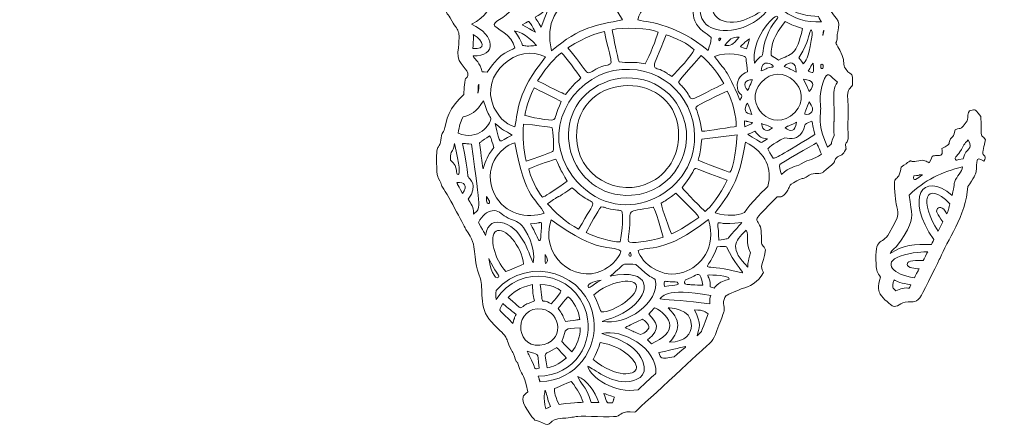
# Model space of a CAD drawing. Header units: inches. Extents: x 45 to 816, y 18 to 847.
# Tile 1 of 5: x 45 to 816, y 18 to 337. Entities that reach past the tile are written whole.
import ezdxf

# ---------------------------------------------------------------- set-up
doc = ezdxf.new("R2010")
doc.units = ezdxf.units.IN
doc.header["$MEASUREMENT"] = 0
doc.layers.add('Layer 1', color=7, linetype='Continuous')

msp = doc.modelspace()

# ---------------------------------------------------------------- linework, layer by layer
at = {"layer": 'Layer 1', "lineweight": 0}
for points, knots in [([(57.69, 560.61), (56.19, 561.39), (57.04, 562.72), (51.96, 565.59), (52.01, 581.51), (53.72, 577.62), (54.49, 580.3), (54.93, 581.79), (52.3, 588.13), (51.71, 589.35), (48.23, 596.55), (45.29, 594.41), (56.32, 605.12), (56.34, 619.07), (64.18, 620.88), (66.26, 630.34), (66.41, 631.05), (66.09, 646.66), (66.07, 646.8), (65.68, 649.97), (63.8, 650.45), (63.96, 651.95), (64.21, 654.23), (66.7, 651.57), (66.7, 663.35), (61.23, 667.69), (64.28, 667.07), (63.17, 669.78), (62.62, 671.11), (62.77, 669.91), (59.84, 673.5), (61.25, 676.62), (61.9, 676.08), (63.06, 679.18), (64.23, 682.27), (62.55, 679.76), (64.49, 682.18), (70.25, 689.32), (68.43, 688.03), (71.25, 692.01), (79.82, 704.1), (87.54, 712.3), (89.36, 714.64), (95.39, 722.37), (86.99, 719.52), (97.12, 729.3), (102.6, 734.59), (98.13, 729.69), (103.85, 734.18), (111.57, 740.24), (113.78, 745.48), (114.41, 746.05), (117.52, 748.85), (129.49, 750.43), (130.84, 750.94), (132.59, 751.61), (148.82, 764.45), (149.03, 764.66), (156.1, 771.46), (152.99, 776.93), (153.17, 779.86), (153.22, 780.68), (156.05, 787.46), (157.06, 789.36), (159.05, 793.14), (161.14, 792.64), (163.41, 798.72), (167, 808.33), (190.44, 815.52), (190.78, 815.79), (193.94, 818.31), (200.71, 839.57), (207.86, 834.68), (211.35, 832.3), (205.68, 829.3), (225.49, 826.61), (228.38, 826.22), (231.53, 826.37), (234.73, 824.42), (242.92, 819.44), (247.16, 828.76), (251.26, 830.25), (256.37, 832.12), (256.24, 828.84), (263.04, 834.36), (269.96, 839.96), (279.71, 836.66), (283, 837.72), (288.44, 839.47), (275.95, 839.63), (316.59, 840.27), (327.84, 846.31), (323, 841.31), (330.78, 840.58), (341.08, 847.05), (339.88, 837.8), (346.22, 841.28), (350.12, 843.41), (346.39, 843.07), (359.01, 843.43), (365.48, 835.54), (361.84, 843.22), (367.69, 838.37), (364.46, 835.65), (364.25, 835.44), (363.97, 834.78), (363.54, 833.73), (363.86, 829.77), (364.37, 828.58), (365, 827.09), (368.33, 824.38), (367.39, 821.11), (366.33, 817.39), (352.83, 809.34), (357.23, 804.84), (359.31, 802.7), (364.67, 805.4), (366.27, 804.16), (367.48, 803.23), (366.88, 799.61), (367.89, 798), (371.18, 792.75), (384.14, 793.47), (386.15, 793.38), (401.38, 792.72), (388.11, 792.31), (399.98, 789.79), (416.29, 786.33), (404.6, 782.26), (419.57, 775.09), (421.31, 774.25), (420.19, 772.43), (438.28, 768.51), (446.17, 766.8), (441.99, 764.09), (449.63, 764.5), (456.4, 764.87), (459.04, 773.14), (459.27, 774.14), (460.56, 779.75), (451.55, 782.51), (465.55, 790.49), (469.11, 792.51), (467.39, 793.4), (475.71, 793.42), (487.38, 793.45), (486.5, 790.27), (490.82, 785.76), (494.96, 785.26), (504.44, 785.27), (505.67, 784.79), (509.58, 783.27), (511.73, 779.59), (512.13, 779.38), (514.04, 778.36), (526.87, 779.77), (532.37, 777.72), (540.51, 774.69), (543.05, 775.44), (544.71, 775.14), (546.51, 774.81), (549.88, 772.21), (551.89, 772.54), (554.02, 772.9), (551.77, 773.66), (557.55, 775.38), (563.23, 777.07), (560.45, 780.81), (570.01, 779.74), (575.74, 784.9), (577.15, 781.06), (582.78, 779.21), (589.9, 776.88), (600.52, 779.29), (602.37, 778.78), (606.66, 777.61), (613.93, 763.86), (612.4, 755.61), (610.18, 743.56), (612.21, 746.4), (609.73, 743.54), (601.29, 746.34), (595.48, 761.24), (591.55, 764.52), (591.02, 764.17), (587.34, 762.42), (590.88, 756.17), (597.98, 743.62), (597.47, 748.05), (599.52, 745.78), (601.3, 743.82), (598.13, 744.85), (609.89, 726.35), (613.95, 719.96), (614.17, 713.02), (624.22, 702.71), (627.2, 699.66), (627.66, 700.48), (628.58, 699.13), (631.1, 695.39), (625.55, 694.32), (633.82, 685.15), (642.48, 675.56), (641.59, 678.92), (643.26, 675.19), (649.53, 661.16), (649.36, 673.72), (650.99, 653.63), (653.54, 622.11), (668.39, 646.6), (675.77, 610.67), (676.51, 607.08), (676.9, 608.62), (678.43, 605.81), (679.47, 603.89), (679.11, 602.89), (680.8, 600.9), (686.96, 593.67), (684.61, 598.06), (688.85, 595.14), (705.28, 583.84), (697.92, 593.7), (712.93, 578.85), (717.98, 573.85), (714.06, 575.87), (720.13, 572.18), (732.98, 564.35), (721.18, 557.38), (722.07, 554.81), (722.57, 553.36), (725.95, 553.4), (728.19, 551.57), (738.36, 543.26), (739.54, 539.99), (746.34, 541.09), (752.88, 542.14), (751.57, 544.41), (755.6, 545.7), (761.78, 547.67), (759.79, 543.81), (768.08, 548.57), (770.97, 550.23), (779.21, 550.24), (781.93, 551.4), (791.55, 555.48), (787.25, 555.55), (792.65, 556.49), (796.65, 557.19), (803.04, 556.88), (804.76, 557.68), (814.88, 562.38), (815.6, 563.07), (815.3, 551.29), (815.13, 544.66), (814.31, 544.25), (812, 541.62), (812.85, 523.54), (813.28, 535.16), (804.03, 514.69), (790.24, 484.18), (801.32, 497.98), (785.52, 474.43), (780.25, 466.57), (783.98, 469.12), (770.13, 457.13), (767.44, 454.8), (768.1, 453.54), (765.34, 450.72), (756.31, 441.53), (760.27, 447.85), (738.69, 426.16), (715.25, 402.6), (715.49, 400.61), (709.07, 396.04), (704.95, 393.1), (705.44, 391.24), (702.6, 388.77), (694.26, 381.54), (695.16, 378.61), (689.2, 368.33), (689.14, 368.23), (684.04, 361.24), (682.94, 357.36), (680.77, 349.64), (679.85, 353.14), (679.27, 348.86), (678.22, 341.08), (687.71, 339.39), (685.94, 331.1), (683.77, 321), (685.35, 324.59), (684.59, 321.43), (683.47, 316.86), (682.73, 322.72), (688.79, 309.36), (690.7, 305.15), (689.32, 302.11), (691.29, 299.16), (694.13, 294.9), (695.67, 295.4), (696.43, 294.23), (697.22, 293.02), (696.95, 286.86), (696.75, 286.3), (695.73, 283.39), (692.43, 284.71), (693.14, 274.67), (694.23, 259.36), (692.78, 257.49), (693.11, 251.95), (693.35, 247.74), (694.05, 244.7), (693.02, 242.56), (692.46, 241.38), (691.43, 240.75), (691.25, 239.87), (691.07, 239), (691.95, 237.41), (691.78, 236.4), (691.69, 235.87), (689.69, 232.63), (689.66, 232.61), (688.24, 231.15), (685.38, 231.1), (683.58, 228.45), (681.05, 224.74), (685.31, 227.73), (678.09, 221.8), (674.22, 218.63), (674.22, 218.16), (674.18, 218.13), (671.82, 216.29), (666.6, 218.09), (663, 215.81), (655.07, 210.77), (660.47, 215.04), (653.17, 211.28), (644.82, 206.99), (649, 207.14), (645.22, 202.47), (641.83, 198.29), (641.56, 198.83), (637.92, 198.83), (616.6, 177.04), (621.68, 183.53), (624.8, 175.31), (625.78, 172.72), (625.44, 163.07), (625.88, 161.81), (626.48, 160.08), (627.05, 160.83), (628.79, 157.38), (626.41, 143.91), (624.18, 145.44), (627.13, 139.67), (623.13, 131.49), (615.57, 128.26), (610.53, 126.97), (609.53, 126.71), (598.64, 122.2), (597.98, 121.48), (594.46, 117.62), (596.77, 112.49), (596.51, 110.04), (596.35, 108.61), (596.63, 110), (592.33, 98.32), (587.45, 85.09), (589.12, 88.18), (579.46, 79.07), (579.36, 78.98), (526.76, 30.4), (526.66, 30.31), (515.35, 31.64), (516.36, 27.82), (512.14, 26.96), (508.07, 26.14), (486.69, 27.31), (482.02, 26.94), (478.07, 26.62), (477.44, 25.71), (470.05, 25.54), (458.42, 25.29), (462.05, 17.58), (454.19, 21.94), (450.78, 23.83), (449.53, 23.4), (448.4, 24.08), (446.92, 24.98), (437.26, 37.44), (439.1, 42.35), (439.45, 43.28), (440.22, 43.88), (442.75, 46.22), (439.15, 63.78), (437.87, 58.21), (435.86, 65.95), (434.54, 71), (433.92, 67.86), (432.34, 73.71), (431.25, 77.71), (431.16, 76.45), (429.97, 78.88), (423.31, 92.41), (430.21, 84.95), (414.12, 101.17), (403.88, 111.5), (408.21, 128.32), (405.79, 134.6), (397.95, 154.95), (405.07, 158.13), (394.43, 173.29), (394.36, 173.39), (381.01, 199.18), (376.07, 206.34), (374.09, 209.22), (376.72, 206.15), (372.77, 213.65), (372.04, 215.02), (371.76, 216.62), (371.52, 221.84), (370.56, 243.45), (374.01, 233.94), (374.95, 244.87), (375.47, 250.85), (376.94, 246.47), (378.62, 256.03), (380.75, 268.07), (389, 275.22), (392.72, 278.87), (393.71, 297.46), (394.36, 288.7), (395.87, 293.67), (397.5, 299.04), (387.11, 301.72), (388.16, 311.96), (390.26, 332.57), (388.83, 325.97), (382.07, 338.91), (380.85, 341.24), (379.7, 341.86), (379.34, 342.51), (378.56, 343.93), (378.67, 349.69), (378.27, 350.71), (377.68, 352.18), (375.77, 353.25), (375.22, 354.59), (373.27, 359.27), (378.68, 357.23), (368.54, 368.03), (328.98, 410.15), (339.94, 407.28), (342.27, 412.82), (342.65, 413.72), (342.77, 415.24), (343.71, 416.2), (344.88, 417.39), (348.05, 417.63), (348.4, 418.49), (348.95, 419.86), (346.43, 421.1), (346.11, 422.81), (345.99, 423.41), (346.2, 422.81), (346.51, 430.45), (339.4, 435.28), (345.91, 431.79), (347.34, 441.49), (347.88, 445.17), (347.15, 446.44), (348.03, 448.31), (351.47, 455.57), (349.71, 455.04), (348.04, 457.56), (346.46, 459.93), (346.84, 461.96), (345.36, 463.16), (343.92, 464.33), (341.54, 463.8), (340.48, 464.38), (340.43, 464.41), (335.8, 469.19), (335.56, 469.57), (330.94, 476.84), (330.45, 470.82), (324.37, 470.97), (312.05, 471.27), (316.79, 469.78), (312.39, 468.33), (312.13, 468.25), (308.91, 467.47), (306.35, 469.09), (297.41, 474.75), (300.72, 480.42), (291.73, 487.27), (290.29, 488.37), (289, 490.79), (251.2, 488.76), (248.78, 486.41), (248.18, 485.79), (247.52, 485.48), (247.36, 485.41), (228.59, 481.35), (227.82, 480.89), (206.94, 468.47), (212.8, 478.09), (197.13, 478.48), (172.57, 479.09), (154.24, 460.54), (136.04, 476.09), (93.02, 512.81), (106.05, 497.5), (94.47, 509.72), (85.94, 518.72), (88.62, 521.53), (86.98, 525.47), (81, 539.86), (77.04, 538.05), (75.64, 541.31), (74.08, 544.95), (77.78, 543.12), (71.15, 548.59), (67.73, 551.41), (68.43, 549.47), (66.67, 552.87), (61.19, 563.45), (60.08, 559.38), (57.69, 560.61)], [0, 0, 0, 0, 1, 1, 1, 2, 2, 2, 3, 3, 3, 4, 4, 4, 5, 5, 5, 6, 6, 6, 7, 7, 7, 8, 8, 8, 9, 9, 9, 10, 10, 10, 11, 11, 11, 12, 12, 12, 13, 13, 13, 14, 14, 14, 15, 15, 15, 16, 16, 16, 17, 17, 17, 18, 18, 18, 19, 19, 19, 20, 20, 20, 21, 21, 21, 22, 22, 22, 23, 23, 23, 24, 24, 24, 25, 25, 25, 26, 26, 26, 27, 27, 27, 28, 28, 28, 29, 29, 29, 30, 30, 30, 31, 31, 31, 32, 32, 32, 33, 33, 33, 34, 34, 34, 35, 35, 35, 36, 36, 36, 37, 37, 37, 38, 38, 38, 39, 39, 39, 40, 40, 40, 41, 41, 41, 42, 42, 42, 43, 43, 43, 44, 44, 44, 45, 45, 45, 46, 46, 46, 47, 47, 47, 48, 48, 48, 49, 49, 49, 50, 50, 50, 51, 51, 51, 52, 52, 52, 53, 53, 53, 54, 54, 54, 55, 55, 55, 56, 56, 56, 57, 57, 57, 58, 58, 58, 59, 59, 59, 60, 60, 60, 61, 61, 61, 62, 62, 62, 63, 63, 63, 64, 64, 64, 65, 65, 65, 66, 66, 66, 67, 67, 67, 68, 68, 68, 69, 69, 69, 70, 70, 70, 71, 71, 71, 72, 72, 72, 73, 73, 73, 74, 74, 74, 75, 75, 75, 76, 76, 76, 77, 77, 77, 78, 78, 78, 79, 79, 79, 80, 80, 80, 81, 81, 81, 82, 82, 82, 83, 83, 83, 84, 84, 84, 85, 85, 85, 86, 86, 86, 87, 87, 87, 88, 88, 88, 89, 89, 89, 90, 90, 90, 91, 91, 91, 92, 92, 92, 93, 93, 93, 94, 94, 94, 95, 95, 95, 96, 96, 96, 97, 97, 97, 98, 98, 98, 99, 99, 99, 100, 100, 100, 101, 101, 101, 102, 102, 102, 103, 103, 103, 104, 104, 104, 105, 105, 105, 106, 106, 106, 107, 107, 107, 108, 108, 108, 109, 109, 109, 110, 110, 110, 111, 111, 111, 112, 112, 112, 113, 113, 113, 114, 114, 114, 115, 115, 115, 116, 116, 116, 117, 117, 117, 118, 118, 118, 119, 119, 119, 120, 120, 120, 121, 121, 121, 122, 122, 122, 123, 123, 123, 124, 124, 124, 125, 125, 125, 126, 126, 126, 127, 127, 127, 128, 128, 128, 129, 129, 129, 130, 130, 130, 131, 131, 131, 132, 132, 132, 133, 133, 133, 134, 134, 134, 135, 135, 135, 136, 136, 136, 137, 137, 137, 138, 138, 138, 139, 139, 139, 140, 140, 140, 141, 141, 141, 142, 142, 142, 143, 143, 143, 144, 144, 144, 145, 145, 145, 146, 146, 146, 147, 147, 147, 148, 148, 148, 149, 149, 149, 150, 150, 150, 151, 151, 151, 152, 152, 152, 153, 153, 153, 154, 154, 154, 155, 155, 155, 156, 156, 156, 157, 157, 157, 158, 158, 158, 159, 159, 159, 160, 160, 160, 161, 161, 161, 162, 162, 162, 163, 163, 163, 164, 164, 164, 165, 165, 165, 166, 166, 166, 167, 167, 167, 168, 168, 168, 169, 169, 169, 170, 170, 170, 171, 171, 171, 172, 172, 172, 173, 173, 173, 174, 174, 174, 175, 175, 175, 176, 176, 176, 176]), ([(670.17, 340.02), (620.62, 340.25), (615.2, 406.99), (659.82, 417.6), (667.48, 419.43), (687.43, 420.36), (700.52, 403.04), (703.24, 405.57), (700.45, 402.93), (703.69, 405.5), (673.87, 445.14), (609.53, 410.43), (628.56, 363.03), (633.61, 350.47), (648.21, 334.2), (672.46, 335.9), (670.32, 339.42), (672.39, 335.61), (670.17, 340.02)], [0, 0, 0, 0, 1, 1, 1, 2, 2, 2, 3, 3, 3, 4, 4, 4, 5, 5, 5, 6, 6, 6, 6]), ([(375.37, 376.72), (383.26, 383.05), (396.24, 382.63), (390.23, 356.93), (416.73, 364.56), (421.44, 345.65), (398.84, 333.88), (417.57, 325.65), (418.63, 308.21), (399.95, 309.16), (401.67, 305.55), (405.62, 304.17), (406.98, 296.76), (407.33, 296.75), (406.76, 296.94), (410.97, 296.39), (423.17, 314.24), (428.51, 312.1), (432.63, 315.35), (431.07, 326.11), (416.33, 330.46), (416.58, 333.82), (416.82, 337.21), (428.8, 339.32), (432.43, 350.69), (435.36, 359.87), (429.79, 365.88), (425.78, 368.32), (417.39, 373.43), (406.49, 369.01), (404.56, 371.5), (403.19, 373.27), (408.05, 394.01), (393.79, 399.08), (379.49, 404.16), (370.39, 386.06), (368.77, 384.03), (373.2, 379.07), (371.06, 381.44), (375.37, 376.72)], [0, 0, 0, 0, 1, 1, 1, 2, 2, 2, 3, 3, 3, 4, 4, 4, 5, 5, 5, 6, 6, 6, 7, 7, 7, 8, 8, 8, 9, 9, 9, 10, 10, 10, 11, 11, 11, 12, 12, 12, 13, 13, 13, 13]), ([(516.77, 337.39), (500.54, 372.2), (450.83, 356.95), (461.44, 313.01), (483.69, 332.47), (496.55, 333.01), (516.77, 337.39)], [0, 0, 0, 0, 1, 1, 1, 2, 2, 2, 2]), ([(619.29, 373.43), (611.43, 377.24), (587.04, 368.8), (579.69, 352.73), (574.29, 340.92), (580.32, 329.94), (595.7, 328.96), (612.95, 327.87), (629.7, 341.13), (630.97, 347.17), (626.9, 346.32), (613.39, 333.28), (598.19, 335.83), (591.13, 337.01), (585.22, 342.49), (587.88, 350.95), (592.47, 365.52), (616.27, 372.2), (619.29, 373.43)], [0, 0, 0, 0, 1, 1, 1, 2, 2, 2, 3, 3, 3, 4, 4, 4, 5, 5, 5, 6, 6, 6, 6]), ([(528.78, 337.27), (539.78, 335.07), (559.06, 333.97), (583.86, 313.25), (586.83, 321.81), (586.12, 323.4), (586.11, 323.68), (582.82, 327.14), (576.46, 329.04), (573.42, 336.71), (571.3, 342.03), (572.24, 347.26), (572.14, 351.12), (558.36, 363.44), (532.14, 353.15), (528.78, 337.27)], [0, 0, 0, 0, 1, 1, 1, 2, 2, 2, 3, 3, 3, 4, 4, 4, 5, 5, 5, 5]), ([(453.31, 331.57), (460.11, 351.71), (462.4, 347.06), (448.46, 339.46), (449.79, 337.23), (448.15, 339.89), (453.31, 331.57)], [0, 0, 0, 0, 1, 1, 1, 2, 2, 2, 2]), ([(620.25, 303.45), (625.46, 310.64), (624.99, 307.58), (626.2, 309.37), (627.08, 310.66), (626.37, 317.62), (631.37, 328.23), (635.6, 337.21), (639.36, 338.53), (638.09, 339.88), (635.47, 342.66), (616.58, 320.53), (620.25, 303.45)], [0, 0, 0, 0, 1, 1, 1, 2, 2, 2, 3, 3, 3, 4, 4, 4, 4]), ([(448.7, 327.69), (446.08, 332.97), (445.69, 333.46), (443.49, 336.18), (442.76, 335.83), (443.73, 336.52), (438.51, 333.39), (449.48, 327.49), (444.08, 330.16), (448.7, 327.69)], [0, 0, 0, 0, 1, 1, 1, 2, 2, 2, 3, 3, 3, 3]), ([(508.76, 329.63), (510.22, 322.22), (512.81, 309.53), (514.16, 304.44), (520.55, 303.42), (525.56, 304.99), (534.6, 302.82), (538.19, 309.61), (543.33, 321.99), (544.79, 327.81), (539.28, 330.91), (515.98, 331.66), (508.76, 329.63)], [0, 0, 0, 0, 1, 1, 1, 2, 2, 2, 3, 3, 3, 4, 4, 4, 4]), ([(638.91, 305.9), (649.21, 310.99), (652.97, 308.8), (657.75, 330.6), (648.26, 333.86), (649.63, 333.32), (644.04, 336.06), (635.65, 324.76), (633.01, 318.43), (633.19, 309.69), (636.34, 307.33), (632.91, 309.98), (638.91, 305.9)], [0, 0, 0, 0, 1, 1, 1, 2, 2, 2, 3, 3, 3, 4, 4, 4, 4]), ([(399.79, 314.82), (410.08, 314.4), (408.92, 320.1), (400.14, 325.84), (400.4, 321.68), (400.23, 322.21), (399.79, 314.82)], [0, 0, 0, 0, 1, 1, 1, 2, 2, 2, 2]), ([(432.33, 328.78), (436.43, 322.99), (436.75, 322.59), (438.76, 317.38), (441, 316.94), (442.53, 316.52), (449.67, 317.25), (441.69, 326.87), (433.23, 328.6), (432.33, 328.78)], [0, 0, 0, 0, 1, 1, 1, 2, 2, 2, 3, 3, 3, 3]), ([(474.18, 315.56), (495.4, 289.02), (485.25, 295.2), (500.76, 300.82), (510.2, 304.24), (509.76, 297.7), (502.69, 328.17), (494.64, 326.11), (490.2, 325.22), (474.18, 315.56)], [0, 0, 0, 0, 1, 1, 1, 2, 2, 2, 3, 3, 3, 3]), ([(551.1, 325.63), (538.66, 295.11), (540, 301.54), (547.61, 297.77), (553.69, 294.75), (550.57, 295.72), (555.49, 293.11), (560.09, 297.55), (571.17, 309.44), (572.89, 313.96), (569.59, 318.07), (556.89, 323.89), (551.1, 325.63)], [0, 0, 0, 0, 1, 1, 1, 2, 2, 2, 3, 3, 3, 4, 4, 4, 4]), ([(593.72, 322.43), (593.51, 323.86), (592.02, 322.76), (592.23, 321.71), (592.58, 319.98), (593.76, 322.19), (593.72, 322.43)], [0, 0, 0, 0, 1, 1, 1, 2, 2, 2, 2]), ([(608.25, 323.81), (602.29, 323.66), (600.55, 322.36), (597.08, 317.38), (601.77, 317.07), (602.7, 317.1), (608.25, 323.81)], [0, 0, 0, 0, 1, 1, 1, 2, 2, 2, 2]), ([(658.11, 302.82), (660.27, 305.07), (662.4, 307.42), (664.61, 321.17), (665.85, 328.9), (664.96, 328.54), (664.32, 329.55), (661.48, 323.52), (664.13, 322.89), (654.96, 307.67), (658.67, 302.74), (657.6, 304.02), (658.11, 302.82)], [0, 0, 0, 0, 1, 1, 1, 2, 2, 2, 3, 3, 3, 4, 4, 4, 4]), ([(674.39, 329.37), (674.35, 329.38), (673.82, 329.22), (673.67, 325.17), (674.33, 329.3), (674.43, 329.36), (674.39, 329.37)], [0, 0, 0, 0, 1, 1, 1, 2, 2, 2, 2]), ([(456.59, 308.28), (435.65, 319.97), (404.2, 295.06), (416.36, 268.86), (419.18, 262.77), (424.7, 255.57), (432.57, 253.68), (435.78, 267.74), (433.94, 279.36), (456.59, 308.28)], [0, 0, 0, 0, 1, 1, 1, 2, 2, 2, 3, 3, 3, 3]), ([(609.22, 316.53), (609.92, 316.15), (609.03, 316.21), (613.83, 314.71), (614.14, 315.43), (614.64, 315.72), (616.13, 322.47), (614.21, 321.12), (613.2, 320.52), (609.22, 316.53)], [0, 0, 0, 0, 1, 1, 1, 2, 2, 2, 3, 3, 3, 3]), ([(472.36, 278.92), (482.93, 292.08), (479.22, 286.26), (484.34, 291.9), (481.51, 296.38), (472.44, 307.94), (469.21, 311.55), (463.49, 307.4), (459.21, 302.28), (450.28, 289.71), (466.65, 281.42), (468.78, 280.55), (472.36, 278.92)], [0, 0, 0, 0, 1, 1, 1, 2, 2, 2, 3, 3, 3, 4, 4, 4, 4]), ([(596.11, 287.41), (593.76, 292.52), (585.11, 304.4), (578.52, 309.37), (561.41, 290.52), (561.19, 289.24), (560.8, 288.62), (562.92, 284.94), (562.87, 286.91), (567.47, 280.51), (572.49, 273.53), (565.68, 272.37), (596.11, 287.41)], [0, 0, 0, 0, 1, 1, 1, 2, 2, 2, 3, 3, 3, 4, 4, 4, 4]), ([(608.73, 274.55), (613.24, 281.03), (606.39, 276.43), (606.68, 286.81), (606.89, 293.82), (613.02, 296), (614.81, 296.74), (613.3, 304.93), (614.02, 307.03), (613.17, 308.13), (612.12, 309.49), (598.44, 312.75), (588.96, 308.64), (596.92, 297.32), (597.97, 300.43), (608.73, 274.55)], [0, 0, 0, 0, 1, 1, 1, 2, 2, 2, 3, 3, 3, 4, 4, 4, 5, 5, 5, 5]), ([(510.22, 297.68), (477.59, 291.63), (451.47, 249.88), (477.88, 214.87), (511.75, 169.98), (574, 199.52), (573.33, 246.18), (572.84, 279.91), (543.47, 303.84), (510.22, 297.68)], [0, 0, 0, 0, 1, 1, 1, 2, 2, 2, 3, 3, 3, 3]), ([(625.3, 288.32), (610.54, 271.45), (634.59, 247.33), (651.62, 264.83), (668.14, 281.8), (641.41, 306.73), (625.3, 288.32)], [0, 0, 0, 0, 1, 1, 1, 2, 2, 2, 2]), ([(634.7, 300.88), (635.01, 302.09), (625.87, 307.92), (625.35, 297.36), (630.03, 299.13), (628.25, 298.82), (630.17, 299.53), (632.55, 300.41), (634.48, 300.02), (634.7, 300.88)], [0, 0, 0, 0, 1, 1, 1, 2, 2, 2, 3, 3, 3, 3]), ([(643.43, 300.88), (649.85, 298.01), (643.07, 301.47), (652.65, 296.51), (653.12, 304.74), (647.55, 305.29), (643.43, 300.88)], [0, 0, 0, 0, 1, 1, 1, 2, 2, 2, 2]), ([(662.11, 297.11), (666.06, 295.69), (665.56, 295.77), (666.17, 296.74), (666.26, 296.89), (666.76, 299.56), (666, 303.47), (662.7, 299.2), (666.27, 303.89), (662.11, 297.11)], [0, 0, 0, 0, 1, 1, 1, 2, 2, 2, 3, 3, 3, 3]), ([(672.97, 302.73), (671.47, 303.02), (671.91, 299.38), (672.49, 299.16), (674.42, 298.41), (674.41, 302.45), (672.97, 302.73)], [0, 0, 0, 0, 1, 1, 1, 2, 2, 2, 2]), ([(561.6, 267.94), (577.8, 236.79), (555.8, 201.79), (524.06, 200), (474.31, 197.21), (455.86, 263.6), (498.23, 286.19), (520.26, 297.94), (549.27, 291.64), (561.6, 267.94)], [0, 0, 0, 0, 1, 1, 1, 2, 2, 2, 3, 3, 3, 3]), ([(560.82, 245.81), (561.92, 299.68), (480.6, 299.02), (480.92, 245.74), (481.11, 215.87), (513.38, 196.63), (539.71, 210.72), (555.76, 219.3), (560.61, 235.62), (560.82, 245.81)], [0, 0, 0, 0, 1, 1, 1, 2, 2, 2, 3, 3, 3, 3]), ([(682.56, 246.72), (681.3, 266.99), (683.25, 246.85), (682.26, 271.96), (681.85, 282.52), (682.24, 283.78), (684.99, 288.59), (679.25, 293.61), (678.77, 294.63), (677.31, 294.33), (674.26, 293.71), (670.48, 278.14), (671.71, 270.84), (673.04, 262.9), (667.77, 258.83), (677.23, 237.74), (682.72, 241.71), (678.69, 240.08), (682.56, 246.72)], [0, 0, 0, 0, 1, 1, 1, 2, 2, 2, 3, 3, 3, 4, 4, 4, 5, 5, 5, 6, 6, 6, 6]), ([(403.71, 279.89), (403.96, 280.94), (404.49, 281.84), (404.52, 286.96), (403.96, 285.38), (404.22, 287.46), (403.71, 279.89)], [0, 0, 0, 0, 1, 1, 1, 2, 2, 2, 2]), ([(618.65, 290.46), (612.46, 290.67), (610.84, 286.64), (614.87, 281.93), (615.12, 282.5), (616.63, 285.91), (618.65, 290.46)], [0, 0, 0, 0, 1, 1, 1, 2, 2, 2, 2]), ([(658.6, 290.81), (663.36, 280.63), (660.91, 285.69), (662.96, 281.22), (667.68, 286.65), (666.28, 290.43), (658.6, 290.81)], [0, 0, 0, 0, 1, 1, 1, 2, 2, 2, 2]), ([(468.97, 273.34), (450.78, 283), (448.51, 283.68), (447.73, 284.01), (445.13, 279.13), (441.44, 270.13), (440.58, 262.54), (443.04, 261.93), (460.64, 257.51), (463.22, 259.32), (464.71, 260.37), (464.45, 263.63), (468.97, 273.34)], [0, 0, 0, 0, 1, 1, 1, 2, 2, 2, 3, 3, 3, 4, 4, 4, 4]), ([(574.51, 269.1), (573.59, 267.14), (575.83, 268.93), (579.03, 250.11), (583.36, 250.3), (603.25, 253.79), (605.94, 253.8), (606.11, 260.55), (602.8, 274.86), (598.9, 281.59), (593.92, 279.31), (575.29, 270.75), (574.51, 269.1)], [0, 0, 0, 0, 1, 1, 1, 2, 2, 2, 3, 3, 3, 4, 4, 4, 4]), ([(388.21, 248.74), (404.52, 241.94), (413.69, 255.78), (413.82, 259.69), (413.9, 262.07), (412.25, 260.51), (408.18, 273.94), (402.39, 265.27), (398.41, 262.65), (392.22, 261.52), (389.29, 255.93), (389.72, 254.93), (388.21, 248.74)], [0, 0, 0, 0, 1, 1, 1, 2, 2, 2, 3, 3, 3, 4, 4, 4, 4]), ([(618.07, 263.39), (616.86, 267.2), (617, 266.77), (614.68, 272.24), (611.67, 267.25), (612.34, 263.83), (618.07, 263.39)], [0, 0, 0, 0, 1, 1, 1, 2, 2, 2, 2]), ([(659.45, 263.51), (663.71, 262.48), (668.81, 265.89), (662.84, 273.21), (659.45, 263.51), (660.11, 266.73), (659.45, 263.51)], [0, 0, 0, 0, 1, 1, 1, 2, 2, 2, 2]), ([(799.53, 226.67), (792.28, 231.31), (794.69, 226.22), (793.51, 218.33), (793.26, 216.65), (791.65, 213.34), (787.07, 206.81), (785.75, 184.14), (770.54, 163.88), (765.31, 150.8), (765.21, 150.53), (752.76, 125.29), (750.75, 121.78), (747.23, 115.63), (744.03, 116.68), (740.44, 116.57), (733.69, 116.36), (732.25, 111.6), (727.95, 113.46), (727.84, 113.51), (720.3, 119.34), (718.52, 122.55), (717.59, 124.22), (716.08, 128.62), (718.7, 136), (716.25, 139.55), (715.49, 140.54), (715.27, 145.97), (714.32, 168.91), (719.42, 159.98), (725.57, 170.34), (734.76, 185.79), (732.37, 185.99), (730.97, 193.32), (730.38, 196.39), (728.9, 209.33), (730.05, 211.79), (731.09, 214.02), (733.44, 212.95), (734.97, 221.97), (747.47, 231.14), (738.22, 224.32), (748.72, 227.1), (752.71, 228.15), (754.84, 226.47), (756.78, 225.44), (759.32, 229.62), (758.19, 229.52), (759.28, 230.44), (760.87, 231.78), (765.09, 230.24), (766.54, 231.99), (767.31, 232.92), (766.96, 234.41), (766.66, 236.6), (775.21, 240.92), (771.07, 240.4), (773.62, 244.28), (774.48, 245.6), (775.32, 245.61), (775.95, 246.77), (776.52, 247.83), (775.94, 247.87), (777.1, 251.38), (780.49, 252.72), (780.51, 251.98), (781.68, 252.6), (782.24, 252.9), (786.15, 256.65), (786.82, 259.31), (787.17, 260.71), (786.94, 265.01), (788.24, 266.1), (788.81, 266.58), (791.87, 266.98), (792.37, 266.83), (793.18, 266.59), (793.57, 266.03), (797.26, 261.82), (797.86, 240.96), (796.71, 249.95), (800.79, 243.45), (799.95, 238.73), (798.43, 233.58), (798.8, 232.39), (799.3, 230.83), (802.03, 231.06), (799.53, 226.67)], [0, 0, 0, 0, 1, 1, 1, 2, 2, 2, 3, 3, 3, 4, 4, 4, 5, 5, 5, 6, 6, 6, 7, 7, 7, 8, 8, 8, 9, 9, 9, 10, 10, 10, 11, 11, 11, 12, 12, 12, 13, 13, 13, 14, 14, 14, 15, 15, 15, 16, 16, 16, 17, 17, 17, 18, 18, 18, 19, 19, 19, 20, 20, 20, 21, 21, 21, 22, 22, 22, 23, 23, 23, 24, 24, 24, 25, 25, 25, 26, 26, 26, 27, 27, 27, 28, 28, 28, 29, 29, 29, 29]), ([(417.36, 256.2), (421.35, 238.06), (419.16, 241.55), (430.63, 247.13), (423.86, 251.67), (426.43, 248.35), (417.36, 256.2)], [0, 0, 0, 0, 1, 1, 1, 2, 2, 2, 2]), ([(439.48, 255.74), (438.49, 244.24), (439.57, 236.83), (441.42, 226.63), (457.55, 232.35), (461.71, 233.67), (462.55, 234.79), (463.42, 235.94), (462.57, 250.54), (461.78, 252.72), (461.4, 252.84), (460.4, 253.83), (439.48, 255.74)], [0, 0, 0, 0, 1, 1, 1, 2, 2, 2, 3, 3, 3, 4, 4, 4, 4]), ([(612.25, 258.29), (612.37, 253.39), (612.68, 253.92), (612.73, 253.72), (618.54, 255.9), (618.3, 256.61), (618.68, 256.96), (612.69, 258.13), (615.64, 257.54), (612.25, 258.29)], [0, 0, 0, 0, 1, 1, 1, 2, 2, 2, 3, 3, 3, 3]), ([(625.6, 256.11), (626.43, 250.19), (630.29, 249.27), (634.2, 252.82), (628.93, 255.28), (626.85, 255.75), (625.6, 256.11)], [0, 0, 0, 0, 1, 1, 1, 2, 2, 2, 2]), ([(643.95, 245.1), (633.63, 240.29), (630.58, 236.38), (630.48, 236.27), (633.17, 231.26), (634.3, 229.81), (634.78, 229.1), (637.43, 229.4), (635.09, 228.03), (667.33, 247.49), (664.83, 258.7), (666.24, 252.79), (665.09, 258.03), (656.66, 254.82), (661.06, 255.55), (657.44, 249.31), (654.33, 243.92), (648.79, 244.03), (643.95, 245.1)], [0, 0, 0, 0, 1, 1, 1, 2, 2, 2, 3, 3, 3, 4, 4, 4, 5, 5, 5, 6, 6, 6, 6]), ([(644.04, 252.95), (648.49, 249.04), (651.89, 249.96), (653.02, 257.2), (643.53, 252.48), (647.84, 255.11), (644.04, 252.95)], [0, 0, 0, 0, 1, 1, 1, 2, 2, 2, 2]), ([(606.55, 247.25), (606.55, 247.25), (578.89, 243.85), (578.89, 243.85), (577.93, 232.91), (577.59, 233.74), (576.14, 227.49), (578.83, 226.12), (600.13, 217.99), (600.77, 218.17), (604.2, 219.14), (606.24, 243.18), (606.55, 247.25)], [0, 0, 0, 0, 1, 1, 1, 2, 2, 2, 3, 3, 3, 4, 4, 4, 4]), ([(625.56, 241.45), (626.25, 241.47), (627.29, 242.22), (630.21, 244.1), (625.04, 245.24), (625.27, 244.69), (620.38, 250.16), (614.61, 247.63), (615.63, 247.91), (615.07, 247.56), (615.25, 247.44), (624.81, 241.43), (625.56, 241.45)], [0, 0, 0, 0, 1, 1, 1, 2, 2, 2, 3, 3, 3, 4, 4, 4, 4]), ([(382.3, 227.52), (389.39, 221.98), (385.68, 216.2), (388.39, 216.34), (390.13, 216.44), (389.2, 223.07), (385.49, 240.6), (383.94, 231.28), (382.34, 237.63), (382.3, 227.52)], [0, 0, 0, 0, 1, 1, 1, 2, 2, 2, 3, 3, 3, 3]), ([(398.84, 240.09), (391.59, 240.64), (393.99, 240.52), (391.8, 240.46), (396.87, 213.26), (395.73, 215.52), (396.08, 214.66), (396.9, 212.62), (404.82, 208.46), (396.17, 196.9), (400.15, 190.94), (400.36, 189.55), (400.41, 185.33), (406.36, 190.74), (405.79, 185.55), (398.84, 240.09)], [0, 0, 0, 0, 1, 1, 1, 2, 2, 2, 3, 3, 3, 4, 4, 4, 5, 5, 5, 5]), ([(412.97, 246.45), (405.91, 241.84), (407.17, 242.67), (405.1, 241.16), (406.2, 230.92), (407.53, 222.18), (407.76, 220.64), (410.46, 228.71), (410.65, 229.68), (416.19, 237.42), (413.6, 245.98), (414.2, 244.55), (412.97, 246.45)], [0, 0, 0, 0, 1, 1, 1, 2, 2, 2, 3, 3, 3, 4, 4, 4, 4]), ([(432.57, 241.06), (420.73, 237.85), (406.97, 220.56), (416.66, 200.97), (424.56, 185), (442.81, 181.58), (455.62, 185.98), (450.3, 196.88), (440.88, 196.09), (432.57, 241.06)], [0, 0, 0, 0, 1, 1, 1, 2, 2, 2, 3, 3, 3, 3]), ([(630.66, 206.94), (633.93, 220.74), (629.73, 232.79), (613.1, 241.67), (608.35, 210.08), (600.28, 201.07), (589.28, 186.17), (600.06, 183.63), (605.44, 183.87), (612.36, 186.44), (615.68, 192.82), (630.56, 206.85), (630.66, 206.94)], [0, 0, 0, 0, 1, 1, 1, 2, 2, 2, 3, 3, 3, 4, 4, 4, 4]), ([(672.59, 232.08), (670.61, 237.38), (669.93, 238.53), (668.67, 241.06), (665.49, 239.28), (640.21, 224.79), (639.91, 224.19), (639.42, 223.22), (640.46, 219.07), (641.16, 216.38), (648.21, 222.94), (651.33, 221.6), (656.7, 224.68), (663.66, 228.68), (665.82, 227.49), (672.59, 232.08)], [0, 0, 0, 0, 1, 1, 1, 2, 2, 2, 3, 3, 3, 4, 4, 4, 5, 5, 5, 5]), ([(787.43, 243.32), (783.64, 240.03), (784.32, 239.42), (780.89, 234.11), (778.34, 230.18), (776.24, 229.55), (777.5, 227.95), (778.36, 226.86), (777.51, 227.86), (783.49, 228.5), (785.46, 238.32), (791.6, 234.6), (787.43, 243.32)], [0, 0, 0, 0, 1, 1, 1, 2, 2, 2, 3, 3, 3, 4, 4, 4, 4]), ([(443.49, 220.68), (444.42, 215.86), (450.18, 202.29), (454.42, 198.67), (455.19, 198.94), (456.34, 198.57), (473.58, 211.1), (463.55, 229.03), (472.04, 213.39), (464.72, 228.2), (458.12, 226.18), (448.67, 223.08), (443.49, 220.68)], [0, 0, 0, 0, 1, 1, 1, 2, 2, 2, 3, 3, 3, 4, 4, 4, 4]), ([(573.74, 220.86), (571.71, 220.15), (574.01, 219.37), (563.45, 206.2), (565.35, 203.15), (580.45, 188.3), (581.54, 187.45), (585.6, 190.23), (593.23, 200.39), (598.9, 211.82), (577.29, 219.5), (575.31, 221.41), (573.74, 220.86)], [0, 0, 0, 0, 1, 1, 1, 2, 2, 2, 3, 3, 3, 4, 4, 4, 4]), ([(758.56, 161.51), (758.69, 161.77), (759.58, 163.54), (760.48, 165.31), (737.64, 197.34), (751.63, 220.01), (774.76, 199.84), (776.79, 208.29), (776.03, 208.74), (776.82, 210.76), (778.4, 214.85), (782.63, 218.5), (782.86, 222.24), (766.99, 218.52), (752.97, 211.69), (741.21, 200.24), (743.27, 184.03), (745.03, 183.95), (739.79, 173.04), (733.19, 159.29), (727.14, 157.41), (726.34, 154.5), (735.45, 160.9), (746.11, 162.01), (758.56, 161.51)], [0, 0, 0, 0, 1, 1, 1, 2, 2, 2, 3, 3, 3, 4, 4, 4, 5, 5, 5, 6, 6, 6, 7, 7, 7, 8, 8, 8, 8]), ([(744.8, 215.37), (743.54, 209.53), (747.57, 213.38), (751.57, 215.93), (747.14, 216.46), (751.59, 215.41), (744.8, 215.37)], [0, 0, 0, 0, 1, 1, 1, 2, 2, 2, 2]), ([(387.31, 210), (387.92, 208.39), (386.83, 210.48), (391.74, 201.37), (396, 207.72), (393.4, 210.64), (387.31, 210)], [0, 0, 0, 0, 1, 1, 1, 2, 2, 2, 2]), ([(767.52, 179.17), (763.22, 185.65), (761.91, 187.28), (762.99, 189.12), (763.81, 190.53), (767.23, 192.17), (770.75, 185.58), (772.18, 188.77), (771.37, 186.94), (773.03, 193.37), (753.31, 212.94), (749.09, 194.5), (763.79, 171.88), (764.78, 173.83), (766.02, 176.26), (767.52, 179.17)], [0, 0, 0, 0, 1, 1, 1, 2, 2, 2, 3, 3, 3, 4, 4, 4, 5, 5, 5, 5]), ([(485.83, 198.96), (478.72, 204.19), (481.44, 203.33), (477.22, 205.76), (458.51, 192.87), (474.22, 204.62), (458.29, 193.38), (462.7, 187.8), (473.2, 178.17), (482.55, 173.48), (497.81, 199.55), (495.63, 191.77), (485.83, 198.96)], [0, 0, 0, 0, 1, 1, 1, 2, 2, 2, 3, 3, 3, 4, 4, 4, 4]), ([(558.5, 201.75), (548.3, 193.34), (550.93, 196.85), (547.21, 193.86), (547.85, 188.75), (553.94, 172.95), (555.23, 169.97), (555.64, 170.12), (560.95, 171.51), (576.58, 182.71), (575.36, 185.1), (576.91, 183.35), (558.5, 201.75)], [0, 0, 0, 0, 1, 1, 1, 2, 2, 2, 3, 3, 3, 4, 4, 4, 4]), ([(410.49, 198.96), (410.26, 192.88), (411.59, 193.89), (412.31, 193.5), (412.8, 194.6), (414.18, 194.13), (410.49, 198.96)], [0, 0, 0, 0, 1, 1, 1, 2, 2, 2, 2]), ([(409.74, 168.59), (411.18, 178.04), (416.89, 180.69), (424.4, 178.13), (439.41, 173.01), (444.46, 151.94), (446.95, 147.08), (449.6, 159.33), (440.93, 173.46), (438.13, 176.44), (434.37, 180.43), (430.6, 180.24), (425.78, 183.11), (421.9, 185.42), (419.67, 188.81), (414.98, 187.91), (411.06, 187.15), (407.11, 184.54), (404.12, 178.67), (410.16, 168.06), (408.02, 172.2), (409.74, 168.59)], [0, 0, 0, 0, 1, 1, 1, 2, 2, 2, 3, 3, 3, 4, 4, 4, 5, 5, 5, 6, 6, 6, 7, 7, 7, 7]), ([(500.22, 191.03), (497.33, 187.23), (491.2, 176.31), (488.5, 170.82), (494.7, 167.35), (508.59, 163.4), (515.08, 163.54), (516.69, 171.59), (517.67, 186.16), (516.31, 187.51), (515.17, 188.65), (514.06, 187.75), (507.43, 189.26), (501.22, 190.67), (505.43, 190.42), (500.22, 191.03)], [0, 0, 0, 0, 1, 1, 1, 2, 2, 2, 3, 3, 3, 4, 4, 4, 5, 5, 5, 5]), ([(540.93, 190.74), (518.36, 186.28), (523.79, 190.18), (522.37, 174.24), (521.72, 166.94), (520.95, 164.74), (521.66, 163.82), (522.98, 162.09), (536.89, 163.52), (548.68, 167.18), (542.72, 189.09), (541.15, 190.36), (540.93, 190.74)], [0, 0, 0, 0, 1, 1, 1, 2, 2, 2, 3, 3, 3, 4, 4, 4, 4]), ([(453.65, 178.58), (450.77, 178.65), (454.21, 178.8), (444.94, 177.61), (452.36, 164.17), (452.68, 156.18), (453.65, 178.58)], [0, 0, 0, 0, 1, 1, 1, 2, 2, 2, 2]), ([(515.7, 156.38), (506.37, 162.02), (499.75, 152.87), (461.2, 180.76), (451.43, 153.56), (478.94, 130.39), (501.28, 141.11), (505.99, 143.37), (513.67, 149.1), (515.7, 156.38)], [0, 0, 0, 0, 1, 1, 1, 2, 2, 2, 3, 3, 3, 3]), ([(529.02, 156.74), (531.75, 146.7), (547.9, 134.03), (564.92, 139.84), (577.34, 144.08), (591.23, 158.92), (584.1, 181.01), (549.95, 154.23), (536.84, 160.29), (529.02, 156.74)], [0, 0, 0, 0, 1, 1, 1, 2, 2, 2, 3, 3, 3, 3]), ([(599.45, 166.3), (599.58, 166.37), (608.84, 176.93), (610.29, 178.78), (592.66, 176.76), (598.19, 178.56), (591.64, 178.38), (591.13, 174.54), (591.84, 178.39), (592.23, 164.99), (598.46, 165.9), (598.69, 165.85), (599.45, 166.3)], [0, 0, 0, 0, 1, 1, 1, 2, 2, 2, 3, 3, 3, 4, 4, 4, 4]), ([(417.97, 171.91), (412.15, 168.11), (416.64, 149.86), (425.65, 140.24), (438.65, 145.63), (434.85, 144.02), (439.48, 146.07), (438.33, 160.37), (424.22, 176.01), (417.97, 171.91)], [0, 0, 0, 0, 1, 1, 1, 2, 2, 2, 3, 3, 3, 3]), ([(617.1, 155.08), (612.38, 164.02), (616.34, 168.09), (613.56, 172.64), (603.75, 163.59), (601.14, 157.81), (614.9, 143.72), (614.99, 147.16), (614.87, 146.78), (617.1, 155.08)], [0, 0, 0, 0, 1, 1, 1, 2, 2, 2, 3, 3, 3, 3]), ([(450.88, 58.41), (452.37, 54.12), (451.61, 56.34), (452.33, 53.97), (481.56, 55.05), (497.32, 80.04), (494.5, 102.81), (490.05, 138.69), (443.96, 154.48), (418.01, 125.37), (417.74, 121.78), (417.7, 122.21), (418.03, 118.49), (436.49, 147.07), (479.75, 140.73), (488.68, 107.67), (494.79, 85.06), (480.07, 58.74), (450.88, 58.41)], [0, 0, 0, 0, 1, 1, 1, 2, 2, 2, 3, 3, 3, 4, 4, 4, 5, 5, 5, 6, 6, 6, 6]), ([(523.75, 153.01), (523.85, 153.29), (523.16, 155.1), (523.03, 155.17), (522.36, 155.57), (521.99, 154.1), (521.96, 153.7), (521.83, 151.7), (523.42, 152.16), (523.75, 153.01)], [0, 0, 0, 0, 1, 1, 1, 2, 2, 2, 3, 3, 3, 3]), ([(598.2, 159.78), (595.94, 160), (598.13, 159.93), (591.02, 159.78), (583.69, 139.5), (576.29, 145.7), (596.37, 142.36), (619.23, 138.57), (611.11, 133.82), (598.2, 159.78)], [0, 0, 0, 0, 1, 1, 1, 2, 2, 2, 3, 3, 3, 3]), ([(748.89, 142.41), (746.1, 142.65), (739.76, 143.03), (739.66, 145.88), (739.59, 147.9), (742.4, 149.38), (752.25, 149.02), (752.48, 149.47), (755.45, 155.35), (755.68, 155.8), (753.64, 155.83), (743.04, 155.58), (734.08, 152.34), (719.83, 147.18), (728.61, 137.78), (745.33, 135.42), (745.56, 135.89), (748.42, 141.48), (748.89, 142.41)], [0, 0, 0, 0, 1, 1, 1, 2, 2, 2, 3, 3, 3, 4, 4, 4, 5, 5, 5, 6, 6, 6, 6]), ([(419.83, 136), (421.07, 137.5), (416.94, 140.06), (412.42, 150.47), (412.79, 144.19), (417.11, 132.71), (419.83, 136)], [0, 0, 0, 0, 1, 1, 1, 2, 2, 2, 2]), ([(456.47, 153.71), (456.04, 146.68), (456.55, 147.28), (456.71, 146.67), (457.23, 147.17), (459.78, 147.71), (456.47, 153.71)], [0, 0, 0, 0, 1, 1, 1, 2, 2, 2, 2]), ([(507.18, 136.72), (540.17, 143.34), (538.46, 123.89), (524.29, 112.46), (514.06, 104.21), (507.54, 104.17), (500.87, 101.3), (519.94, 97.71), (546.24, 115.97), (542.58, 133.98), (538.93, 136.97), (540.09, 133.86), (527.44, 145.94), (513.46, 146.12), (521.17, 147.72), (507.18, 136.72)], [0, 0, 0, 0, 1, 1, 1, 2, 2, 2, 3, 3, 3, 4, 4, 4, 5, 5, 5, 5]), ([(571.03, 135.81), (566.13, 133.45), (566.17, 134.08), (565.8, 133.38), (564, 129.9), (568.03, 130.15), (570.48, 130.02), (579.9, 129.52), (576.65, 129.45), (579.78, 129.69), (578.05, 141.57), (575.46, 137.95), (571.03, 135.81)], [0, 0, 0, 0, 1, 1, 1, 2, 2, 2, 3, 3, 3, 4, 4, 4, 4]), ([(500.1, 133.64), (497.98, 133.22), (488.7, 131.11), (490.03, 128.45), (490.98, 126.56), (492.19, 128.92), (500.1, 133.64)], [0, 0, 0, 0, 1, 1, 1, 2, 2, 2, 2]), ([(500.27, 108.73), (509.82, 108.08), (530.79, 122.16), (527.47, 129.83), (524.84, 135.9), (506.32, 132.44), (494.57, 122.16), (500.82, 107.91), (498.72, 111.2), (500.27, 108.73)], [0, 0, 0, 0, 1, 1, 1, 2, 2, 2, 3, 3, 3, 3]), ([(549.65, 128.72), (560.53, 130.16), (560.63, 129.82), (560.52, 131.05), (560.38, 132.69), (556.27, 132.24), (554.17, 132.35), (549.05, 132.63), (549.51, 133.93), (549.65, 128.72)], [0, 0, 0, 0, 1, 1, 1, 2, 2, 2, 3, 3, 3, 3]), ([(583.66, 137.51), (584.53, 133.62), (585.77, 134.56), (585.44, 128.23), (591.23, 126.78), (586.76, 127.07), (592.26, 130.93), (596.33, 133.78), (600.09, 133.93), (600.27, 134.74), (600.76, 137.01), (586.84, 138.01), (583.66, 137.51)], [0, 0, 0, 0, 1, 1, 1, 2, 2, 2, 3, 3, 3, 4, 4, 4, 4]), ([(729.32, 133.84), (727.56, 127.09), (728.07, 127.77), (730.72, 125.33), (743.13, 130.43), (739.52, 124.04), (742.47, 129.82), (734.7, 131.16), (732.01, 132.52), (729.32, 133.84)], [0, 0, 0, 0, 1, 1, 1, 2, 2, 2, 3, 3, 3, 3]), ([(437.46, 111.91), (442.88, 115.49), (438.61, 113.57), (448.02, 117.38), (446.65, 123.35), (446.79, 122.46), (446.52, 130.05), (436.06, 128.34), (430.55, 123.1), (427.47, 120.1), (437.66, 110.99), (435.57, 112.74), (437.46, 111.91)], [0, 0, 0, 0, 1, 1, 1, 2, 2, 2, 3, 3, 3, 4, 4, 4, 4]), ([(452.47, 130.17), (455.02, 110.56), (452.65, 120.77), (461, 115.05), (468.29, 122.52), (468.57, 124.83), (468.71, 125.14), (468.36, 125.43), (464.18, 129.89), (452.47, 130.17)], [0, 0, 0, 0, 1, 1, 1, 2, 2, 2, 3, 3, 3, 3]), ([(585.89, 121.53), (549.58, 128.47), (546.78, 119.46), (546.37, 118.89), (554.59, 117.64), (566.69, 118.06), (585.13, 114.93), (585.17, 118.89), (585.42, 119.49), (585.89, 121.53)], [0, 0, 0, 0, 1, 1, 1, 2, 2, 2, 3, 3, 3, 3]), ([(474.5, 120.47), (474.33, 120.34), (473.29, 120.41), (466.66, 111.37), (470.29, 105.97), (469.2, 108.02), (472.24, 101.18), (483.8, 102.77), (481.04, 102.34), (483.52, 102.87), (482.93, 109.44), (478.25, 117.7), (474.5, 120.47)], [0, 0, 0, 0, 1, 1, 1, 2, 2, 2, 3, 3, 3, 4, 4, 4, 4]), ([(431.09, 99.64), (432.7, 105.07), (432.4, 104.23), (433.66, 106.63), (428.41, 110.87), (431.75, 108.07), (423.35, 115.25), (418.64, 108.16), (420.81, 111.01), (431.09, 99.64)], [0, 0, 0, 0, 1, 1, 1, 2, 2, 2, 3, 3, 3, 3]), ([(452.1, 82.74), (471.97, 84.4), (469.23, 108.8), (453.96, 110.91), (432.35, 113.91), (431.67, 81.04), (452.1, 82.74)], [0, 0, 0, 0, 1, 1, 1, 2, 2, 2, 2]), ([(537.39, 106.88), (543.2, 100.41), (547.98, 95.82), (536.42, 86.74), (539.62, 83.64), (539.05, 84.21), (539.46, 83.83), (549.27, 87.95), (554.03, 93.13), (553.9, 98.1), (553.77, 103.42), (547.49, 109.74), (542.22, 111.97), (541.4, 111.3), (542.35, 112.49), (537.39, 106.88)], [0, 0, 0, 0, 1, 1, 1, 2, 2, 2, 3, 3, 3, 4, 4, 4, 5, 5, 5, 5]), ([(553.78, 84.96), (566.64, 85.27), (570.55, 91.94), (570.77, 98.04), (571.26, 111.99), (553.29, 111.82), (552.68, 111.85), (565.05, 99.87), (559.58, 92.12), (553.78, 84.96)], [0, 0, 0, 0, 1, 1, 1, 2, 2, 2, 3, 3, 3, 3]), ([(583.84, 107.12), (581.77, 109.02), (580.94, 110.06), (573.18, 110.27), (579.07, 99.31), (576.86, 96.09), (575.22, 90.09), (580.76, 95.46), (577.05, 90.47), (583.84, 107.12)], [0, 0, 0, 0, 1, 1, 1, 2, 2, 2, 3, 3, 3, 3]), ([(530.85, 90.93), (534.96, 92.34), (537.12, 94.92), (537.39, 96.11), (538.08, 99.06), (533.96, 102.04), (532.54, 103.12), (519.15, 96.52), (521.66, 98.04), (519.07, 96.38), (526.86, 92.74), (523.15, 94.46), (530.85, 90.93)], [0, 0, 0, 0, 1, 1, 1, 2, 2, 2, 3, 3, 3, 4, 4, 4, 4]), ([(469.45, 85.65), (477.74, 76.73), (476.41, 78.26), (477.34, 77.4), (480.59, 81.84), (484.3, 89.06), (483.77, 96.32), (470.31, 95.29), (473.39, 96.68), (469.45, 85.65)], [0, 0, 0, 0, 1, 1, 1, 2, 2, 2, 3, 3, 3, 3]), ([(543.04, 60.67), (544.15, 80.47), (516.37, 95.87), (500.79, 91.82), (503.86, 90.3), (526.19, 86.07), (532.75, 70.23), (538.13, 57.25), (525.18, 54.54), (522.03, 54.21), (506.81, 52.61), (494.62, 64.37), (489.73, 66.15), (491.66, 57.19), (511.11, 44.69), (529.12, 47.76), (534.79, 53.18), (541.98, 59.7), (543.04, 60.67)], [0, 0, 0, 0, 1, 1, 1, 2, 2, 2, 3, 3, 3, 4, 4, 4, 5, 5, 5, 6, 6, 6, 6]), ([(493.96, 71.33), (513.04, 56.44), (526, 59.46), (527.62, 63.92), (529.38, 68.76), (519.09, 81.39), (499.42, 84.8), (497.95, 79.71), (498.73, 81.58), (493.96, 71.33)], [0, 0, 0, 0, 1, 1, 1, 2, 2, 2, 3, 3, 3, 3]), ([(545.4, 76.91), (546.64, 72.3), (546.34, 71.72), (557.27, 73.49), (570.86, 85.66), (570.41, 81.81), (545.4, 76.91)], [0, 0, 0, 0, 1, 1, 1, 2, 2, 2, 2]), ([(451.74, 64.66), (450.24, 79.43), (451.52, 74.19), (442.34, 78.06), (443.67, 74.65), (442.48, 78.13), (447.17, 67.48), (448.87, 63.61), (447.81, 63.84), (451.74, 64.66)], [0, 0, 0, 0, 1, 1, 1, 2, 2, 2, 3, 3, 3, 3]), ([(465.45, 80.91), (454.76, 73.77), (455.63, 79.68), (457.92, 64.9), (461.88, 65.84), (466.95, 67.32), (472.97, 72.66), (472.47, 73.21), (465.95, 80.36), (465.45, 80.91)], [0, 0, 0, 0, 1, 1, 1, 2, 2, 2, 3, 3, 3, 3]), ([(486.13, 37.93), (484.02, 43.67), (482.17, 47.13), (476.85, 54.34), (466.3, 49.72), (468.34, 50.58), (463.75, 48.76), (463.72, 47.5), (463.11, 44.67), (467.23, 36.34), (482.3, 38.14), (484.53, 37.91), (486.13, 37.93)], [0, 0, 0, 0, 1, 1, 1, 2, 2, 2, 3, 3, 3, 4, 4, 4, 4]), ([(498.37, 37.7), (495.17, 46.33), (488.9, 55.9), (481.9, 58.11), (483.74, 52.43), (488.08, 52.12), (492.33, 37.84), (492.74, 37.83), (494.35, 37.79), (498.37, 37.7)], [0, 0, 0, 0, 1, 1, 1, 2, 2, 2, 3, 3, 3, 3]), ([(460.45, 34.76), (457.43, 42.18), (458.61, 41.47), (456.42, 47.38), (455.99, 45.81), (454.68, 42.01), (456.86, 32.8), (460.49, 34.69), (456.87, 32.78), (460.45, 34.76)], [0, 0, 0, 0, 1, 1, 1, 2, 2, 2, 3, 3, 3, 3]), ([(509.12, 37.63), (510.5, 41.94), (509.32, 38.44), (510.58, 41.85), (501.81, 45.16), (504.59, 44.13), (502.33, 44.88), (505.46, 36.12), (503.8, 37.6), (509.12, 37.63)], [0, 0, 0, 0, 1, 1, 1, 2, 2, 2, 3, 3, 3, 3])]:
    msp.add_open_spline(points, degree=3, knots=knots, dxfattribs=at)

doc.saveas('drawing.dxf')
